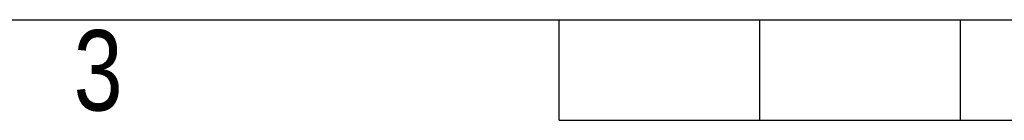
# Model space of a CAD drawing. Header units: millimetres. Extents: x 0 to 420, y 0 to 297.
# Tile 5 of 63: x 130 to 181, y 0 to 5. Entities that reach past the tile are written whole.
import ezdxf

# ---------------------------------------------------------------- set-up
doc = ezdxf.new("R2010")
doc.units = ezdxf.units.MM
doc.layers.add('CARTIGLIO', color=140, linetype='Continuous')
doc.styles.add('SLDTEXTSTYLE2', font='TXT', dxfattribs={"width": 0.821468})

msp = doc.modelspace()

# ---------------------------------------------------------------- linework, layer by layer
at = {"layer": 'CARTIGLIO', "linetype": 'Continuous'}
for p, q in [((5.1801, 5.171), (414.8274, 5.171)), ((158.2616, -0.0032), (158.2616, 5.171)), ((168.61, -0.0032), (168.61, 5.171)), ((178.9585, -0.0032), (178.9585, 5.171)), ((158.2616, -0.0032), (261.7459, -0.0032))]:
    msp.add_line(p, q, dxfattribs=at)

# ---------------------------------------------------------------- texts
at = {"layer": 'CARTIGLIO', "insert": (134.4919, 4.6371), "char_height": 4.1394, "attachment_point": 2, "style": 'SLDTEXTSTYLE2'}
msp.add_mtext('3', dxfattribs=at)

doc.saveas('drawing.dxf')
